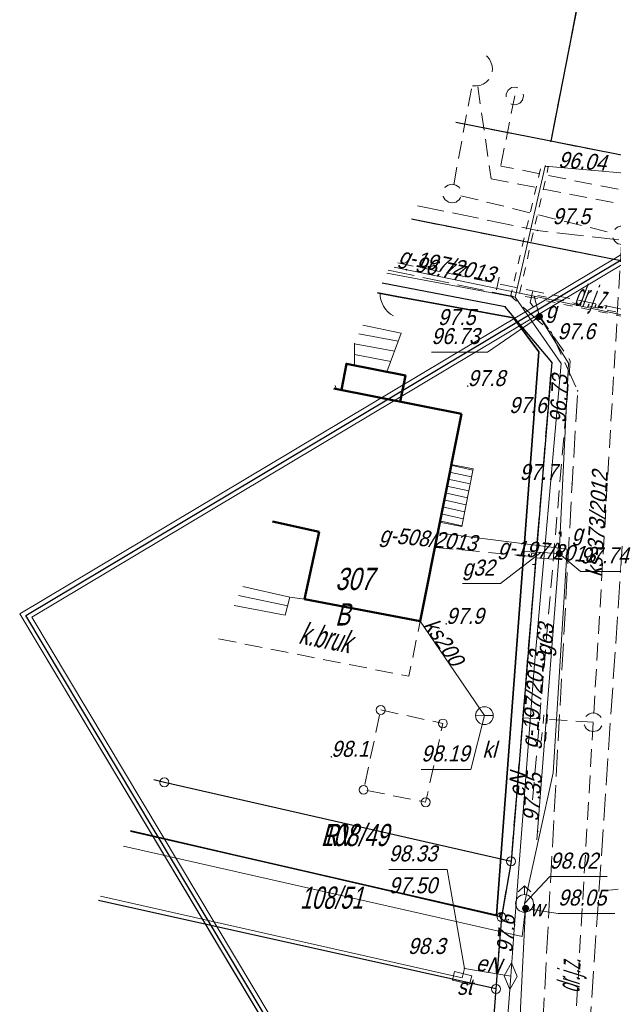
# Model space of a CAD drawing. Extents: x 6530721 to 6531385, y 5978377 to 5979143.
# Tile 24 of 146: x 6530760 to 6530793, y 5978910 to 5978965. Entities that reach past the tile are written whole.
import ezdxf

# ---------------------------------------------------------------- set-up
doc = ezdxf.new("R2010")
doc.units = 0
for name, pattern in [('AB_rokocin 2014-08-13 AC2004$0$0.5_0.5', [1, 0.5, -0.5]), ('AB_rokocin 2014-08-13 AC2004$0$1.0_0.5', [1.5, 1, -0.5]), ('AB_rokocin 2014-08-13 AC2004$0$1.5_0.5', [2, 1.5, -0.5]), ('AB_rokocin 2014-08-13 AC2004$0$l217_500', [2, 1.5, -0.5]), ('AB_rokocin 2014-08-13 AC2004$0$l219_500', [0]), ('AB_rokocin 2014-08-13 AC2004$0$mz1.0_0.5', [1.5, 1, -0.5])]:
    doc.linetypes.add(name, pattern=pattern)
for name, color, linetype, lineweight in [('AB-wymiarowa', 7, 'Continuous', 30), ('AB_rokocin 2014-08-13 AC2004$0$!arkusz4', 7, 'Continuous', 18), ('AB_rokocin 2014-08-13 AC2004$0$202-Punkt graniczny stabilizowany trwale', 7, 'Continuous', 18), ('AB_rokocin 2014-08-13 AC2004$0$203-Punkt załamania granicy działki nie stabilizowany', 7, 'Continuous', 18), ('AB_rokocin 2014-08-13 AC2004$0$209-Opis konturu klasyfikacyjnego', 7, 'Continuous', 18), ('AB_rokocin 2014-08-13 AC2004$0$211-Nr działki', 7, 'Continuous', 18), ('AB_rokocin 2014-08-13 AC2004$0$217-Granica konturu klasyfikcyjnego', 7, 'Continuous', 18), ('AB_rokocin 2014-08-13 AC2004$0$219-Linia granicy', 7, 'Continuous', 18), ('AB_rokocin 2014-08-13 AC2004$0$311-podpora obiektu trwale związanego z budynkiem (punkt)', 7, 'Continuous', 18), ('AB_rokocin 2014-08-13 AC2004$0$312-Budynek', 7, 'Continuous', 18), ('AB_rokocin 2014-08-13 AC2004$0$346-Wiata obrys', 7, 'Continuous', 18), ('AB_rokocin 2014-08-13 AC2004$0$352-schody (powierzchnia)', 7, 'Continuous', 18), ('AB_rokocin 2014-08-13 AC2004$0$432-Jezdnia', 7, 'Continuous', 18), ('AB_rokocin 2014-08-13 AC2004$0$433-Chodnik', 7, 'Continuous', 18), ('AB_rokocin 2014-08-13 AC2004$0$623-Punkt rzędnej przewodu-SGPOD', 7, 'Continuous', 18), ('AB_rokocin 2014-08-13 AC2004$0$623-Punkt rzędnej przewodu-SGPOD-Atr3', 7, 'Continuous', 18), ('AB_rokocin 2014-08-13 AC2004$0$625-Punkt rzędnej przewodu-SEPOD', 7, 'Continuous', 18), ('AB_rokocin 2014-08-13 AC2004$0$625-Punkt rzędnej przewodu-SEPOD-Atr2', 7, 'Continuous', 18), ('AB_rokocin 2014-08-13 AC2004$0$625-Punkt rzędnej przewodu-SEPOD-Atr3', 7, 'Continuous', 18), ('AB_rokocin 2014-08-13 AC2004$0$687-Mufa na przewodzie-SEPOD', 7, 'Continuous', 18), ('AB_rokocin 2014-08-13 AC2004$0$905-Brama lewa', 7, 'Continuous', 18), ('AB_rokocin 2014-08-13 AC2004$0$chodnik (powierzchnia)', 7, 'Continuous', 18), ('AB_rokocin 2014-08-13 AC2004$0$hydrant (punkt)-SW', 7, 'Continuous', 18), ('AB_rokocin 2014-08-13 AC2004$0$hydrant (punkt)-SW-Atr2', 7, 'Continuous', 18), ('AB_rokocin 2014-08-13 AC2004$0$jezdnia (powierzchnia)', 7, 'Continuous', 18), ('AB_rokocin 2014-08-13 AC2004$0$latarnia (punkt)', 7, 'Continuous', 18), ('AB_rokocin 2014-08-13 AC2004$0$ogrodzenie trwałe (linia)', 7, 'Continuous', 18), ('AB_rokocin 2014-08-13 AC2004$0$osadnik kanalizacji lokalnej (dół Chambeau) (powierzchnia)-SK - symbol', 7, 'Continuous', 18), ('AB_rokocin 2014-08-13 AC2004$0$osadnik kanalizacji lokalnej (dół Chambeau) (powierzchnia)-SK - symbol-Atr17', 7, 'Continuous', 18), ('AB_rokocin 2014-08-13 AC2004$0$osadnik kanalizacji lokalnej (dół Chambeau) (powierzchnia)-SK - symbol-Atr2', 7, 'Continuous', 18), ('AB_rokocin 2014-08-13 AC2004$0$przepust (powierzchnia)', 7, 'Continuous', 18), ('AB_rokocin 2014-08-13 AC2004$0$przewód elektroenergetyczny (linia)-SEPOD', 7, 'Continuous', 18), ('AB_rokocin 2014-08-13 AC2004$0$przewód elektroenergetyczny (linia)-SEPOD-Atr1', 7, 'Continuous', 18), ('AB_rokocin 2014-08-13 AC2004$0$przewód gazowy (linia)-SG', 7, 'Continuous', 18), ('AB_rokocin 2014-08-13 AC2004$0$przewód gazowy (linia)-SG-Atr1', 7, 'Continuous', 18), ('AB_rokocin 2014-08-13 AC2004$0$przewód gazowy - projektowany (linia)-SG', 7, 'Continuous', 18), ('AB_rokocin 2014-08-13 AC2004$0$przewód gazowy - projektowany (linia)-SG-Atr1', 7, 'Continuous', 18), ('AB_rokocin 2014-08-13 AC2004$0$przewód kanalizacyjny (linia)-SK', 7, 'Continuous', 18), ('AB_rokocin 2014-08-13 AC2004$0$przewód kanalizacyjny (linia)-SK-Atr1', 7, 'Continuous', 18), ('AB_rokocin 2014-08-13 AC2004$0$przewód kanalizacyjny - projektowany (linia)-SK', 7, 'Continuous', 18), ('AB_rokocin 2014-08-13 AC2004$0$przewód kanalizacyjny - projektowany (linia)-SK-Atr1', 7, 'Continuous', 18), ('AB_rokocin 2014-08-13 AC2004$0$przewód wodociągowy (linia)-SW', 7, 'Continuous', 18), ('AB_rokocin 2014-08-13 AC2004$0$przewód wodociągowy - projektowany (linia)-SW', 7, 'Continuous', 18), ('AB_rokocin 2014-08-13 AC2004$0$punkt wysokościowy naturalny', 7, 'Continuous', 18), ('AB_rokocin 2014-08-13 AC2004$0$punkt wysokościowy naturalny-Atr2', 7, 'Continuous', 18), ('AB_rokocin 2014-08-13 AC2004$0$szafa sterownicza (punkt)-SE', 7, 'Continuous', 18), ('AB_rokocin 2014-08-13 AC2004$0$szafa sterownicza (punkt)-SE-Atr17', 7, 'Continuous', 18), ('AB_rokocin 2014-08-13 AC2004$0$zasuwa (punkt)-SG', 7, 'Continuous', 18), ('AB_rokocin 2014-08-13 AC2004$0$zasuwa (punkt)-SG-Atr17', 7, 'Continuous', 18), ('AB_rokocin 2014-08-13 AC2004$0$zasuwa (punkt)-SG-Atr2', 7, 'Continuous', 18), ('AB_rokocin 2014-08-13 AC2004$0$zasuwa (punkt)-SW', 7, 'Continuous', 18), ('AB_rokocin 2014-08-13 AC2004$0$zasuwa (punkt)-SW-Atr17', 7, 'Continuous', 18), ('AB_rokocin 2014-08-13 AC2004$0$zasuwa (punkt)-SW-Atr2', 7, 'Continuous', 18)]:
    doc.layers.add(name, color=color, linetype=linetype, lineweight=lineweight)
doc.styles.add('AB_rokocin 2014-08-13 AC2004$0$Standard', font='txt')
doc.linetypes.add('AB_rokocin 2014-08-13 AC2004$0$902-500', pattern='A,3.75,0,[1,ksztalty.shx,S=0.5,R=0,X=0,Y=0],3.75', length=7.5)

# ---------------------------------------------------------------- blocks, each defined once
blk = doc.blocks.new('AB_rokocin 2014-08-13 AC2004$0$PW01')
at = {"linetype": 'Continuous', "lineweight": 13}
h = blk.add_hatch(color=0, dxfattribs=at)
edge = h.paths.add_edge_path()
edge.add_arc((0, 0), 0.045, 0, 360)
blk = doc.blocks.new('AB_rokocin 2014-08-13 AC2004$0$311')
at = {"color": 0, "linetype": 'Continuous', "lineweight": 0}
blk.add_circle((0, 0), 0.25, dxfattribs=at)
blk = doc.blocks.new('AB_rokocin 2014-08-13 AC2004$0$905L')
at = {"color": 0, "linetype": 'Continuous', "lineweight": 0}
blk.add_arc((-1.5, 0), 1.5, 0, 60, dxfattribs=at)
blk = doc.blocks.new('AB_rokocin 2014-08-13 AC2004$0$621')
at = {"linetype": 'Continuous', "lineweight": 0}
h = blk.add_hatch(color=0, dxfattribs=at)
edge = h.paths.add_edge_path()
edge.add_arc((0, 0), 0.05, 0, 360)
blk = doc.blocks.new('AB_rokocin 2014-08-13 AC2004$0$US19')
at = {"color": 0, "linetype": 'Continuous', "lineweight": 13}
for p, q in [((-0.5, -0.25), (-0.5, 0.25)), ((-0.5, 0.25), (0.5, 0.25)), ((0.5, -0.25), (0.5, 0.25)), ((-0.5, -0.25), (0.5, -0.25))]:
    blk.add_line(p, q, dxfattribs=at)
blk = doc.blocks.new('AB_rokocin 2014-08-13 AC2004$0$US07')
at = {"color": 0, "linetype": 'Continuous', "lineweight": 13}
for q in [(-0.5, 0), (0.5, 0)]:
    blk.add_line((0, 0), q, dxfattribs=at)
blk.add_circle((0, 0), 0.5, dxfattribs=at)
blk = doc.blocks.new('AB_rokocin 2014-08-13 AC2004$0$687')
at = {"color": 0, "linetype": 'Continuous', "lineweight": 13}
for p, q in [((0, 0.375), (-0.75, 0)), ((-0.75, 0), (0, -0.375)), ((0.75, 0), (0, 0.375)), ((0, -0.375), (0.75, 0))]:
    blk.add_line(p, q, dxfattribs=at)
blk = doc.blocks.new('AB_rokocin 2014-08-13 AC2004$0$US02')
at = {"color": 0, "linetype": 'Continuous', "lineweight": 13}
for p, q in [((0, 1), (-0.353, 0.647)), ((0, 0.5), (0, 1)), ((0, 1), (0.354, 0.647))]:
    blk.add_line(p, q, dxfattribs=at)
blk.add_circle((0, 0), 0.5, dxfattribs=at)
blk = doc.blocks.new('AB_rokocin 2014-08-13 AC2004$0$US25')
at = {"linetype": 'Continuous', "lineweight": 0}
h = blk.add_hatch(color=0, dxfattribs=at)
edge = h.paths.add_edge_path()
edge.add_arc((0, 0), 0.2, 0, 360)
blk = doc.blocks.new('AB_rokocin 2014-08-13 AC2004$0$SM01')
at = {"color": 0, "linetype": 'Continuous', "lineweight": 13}
for p, q in [((-0.531, 0.53), (-0.884, 0.883)), ((0.53, 0.53), (0.883, 0.883)), ((-0.531, -0.531), (-0.884, -0.884)), ((0.53, -0.531), (0.883, -0.884))]:
    blk.add_line(p, q, dxfattribs=at)
blk = doc.blocks.new('AB_rokocin 2014-08-13 AC2004$0$202')
at = {"color": 0, "linetype": 'Continuous', "lineweight": 0}
blk.add_circle((0, 0), 0.25, dxfattribs=at)
blk = doc.blocks.new('AB_rokocin 2014-08-13 AC2004$0$203')
at = {"linetype": 'Continuous', "lineweight": 0}
h = blk.add_hatch(color=0, dxfattribs=at)
edge = h.paths.add_edge_path()
edge.add_arc((0, 0), 0.045, 0, 360)
blk = doc.blocks.new('AB_rokocin 2014-08-13 AC2004')
at = {"layer": 'AB_rokocin 2014-08-13 AC2004$0$!arkusz4', "color": 7, "linetype": 'Continuous', "lineweight": 0}
blk.add_lwpolyline([(6531015.946, 5978502.881), (6530759.65, 5978931.7), (6530925.765, 5979030.983), (6531182.061, 5978602.165)], close=True, dxfattribs=at)
blk.add_lwpolyline([(6530759.65, 5978931.7), (6530925.765, 5979030.983), (6531182.061, 5978602.165), (6531016.032, 5978503.224), (6530759.65, 5978931.7)], dxfattribs=at)
blk.add_lwpolyline([(6530759.65, 5978931.7), (6530925.765, 5979030.983), (6531182.061, 5978602.165), (6531016.032, 5978503.224), (6530759.65, 5978931.7)], dxfattribs=at)
at = {"layer": 'AB_rokocin 2014-08-13 AC2004$0$!arkusz4', "color": 7, "linetype": 'Continuous', "lineweight": 30}
blk.add_lwpolyline([(6531016.032, 5978503.224), (6530759.993, 5978931.613), (6530925.679, 5979030.64), (6531181.745, 5978602.254)], close=True, dxfattribs=at)
at = {"layer": 'AB_rokocin 2014-08-13 AC2004$0$!arkusz4', "color": 7, "linetype": 'Continuous', "lineweight": 18}
blk.add_lwpolyline([(6531016.118, 5978503.567), (6530760.336, 5978931.527), (6530925.593, 5979030.297), (6531181.375, 5978602.338)], close=True, dxfattribs=at)
at = {"layer": 'AB_rokocin 2014-08-13 AC2004$0$217-Granica konturu klasyfikcyjnego', "color": 3, "linetype": 'AB_rokocin 2014-08-13 AC2004$0$l217_500', "lineweight": 18, "flags": 128}
for points in [[(6530789.57, 5978958.34), (6530793.888, 5978980.449)], [(6530789.57, 5978958.34), (6530793.888, 5978980.449)], [(6530784.22, 5978959.394), (6530789.57, 5978958.34)], [(6530784.22, 5978959.394), (6530789.57, 5978958.34)], [(6530789.57, 5978958.34), (6530816.1, 5978953.08)], [(6530789.57, 5978958.34), (6530816.1, 5978953.08)], [(6530781.718, 5978953.945), (6530896.92, 5978931.04)], [(6530781.718, 5978953.945), (6530896.92, 5978931.04)], [(6530780.063, 5978950.342), (6530787, 5978949.01)], [(6530780.063, 5978950.342), (6530787, 5978949.01)], [(6530787, 5978949.01), (6530789.62, 5978945.88)], [(6530787, 5978949.01), (6530789.62, 5978945.88)], [(6530787.33, 5978917.76), (6530789.62, 5978945.88)], [(6530787.33, 5978917.76), (6530789.62, 5978945.88)], [(6530767.209, 5978922.35), (6530767.8, 5978922.21)], [(6530767.209, 5978922.35), (6530767.8, 5978922.21)], [(6530767.8, 5978922.21), (6530787.33, 5978917.76)], [(6530767.8, 5978922.21), (6530787.33, 5978917.76)], [(6530765.888, 5978919.472), (6530786.79, 5978914.62)], [(6530765.888, 5978919.472), (6530786.79, 5978914.62)], [(6530786.79, 5978914.62), (6530787.33, 5978917.76)], [(6530786.79, 5978914.62), (6530787.33, 5978917.76)], [(6530786.48, 5978910.57), (6530786.79, 5978914.62)], [(6530786.48, 5978910.57), (6530786.79, 5978914.62)], [(6530784.62, 5978886.03), (6530786.48, 5978910.57)], [(6530784.62, 5978886.03), (6530786.48, 5978910.57)]]:
    blk.add_lwpolyline(points, dxfattribs=at)
at = {"layer": 'AB_rokocin 2014-08-13 AC2004$0$219-Linia granicy', "color": 92, "linetype": 'AB_rokocin 2014-08-13 AC2004$0$l219_500', "lineweight": 30, "flags": 128}
for points in [[(6530793.888, 5978980.449), (6530789.57, 5978958.34)], [(6530793.888, 5978980.449), (6530789.57, 5978958.34)], [(6530789.57, 5978958.34), (6530784.22, 5978959.394)], [(6530789.57, 5978958.34), (6530784.22, 5978959.394)], [(6530816.1, 5978953.08), (6530789.57, 5978958.34)], [(6530816.1, 5978953.08), (6530789.57, 5978958.34)], [(6530896.92, 5978931.04), (6530781.718, 5978953.945)], [(6530896.92, 5978931.04), (6530781.718, 5978953.945)], [(6530787, 5978949.01), (6530780.063, 5978950.342)], [(6530787, 5978949.01), (6530780.063, 5978950.342)], [(6530789.62, 5978945.88), (6530787, 5978949.01)], [(6530789.62, 5978945.88), (6530787, 5978949.01)], [(6530789.62, 5978945.88), (6530787.33, 5978917.76)], [(6530789.62, 5978945.88), (6530787.33, 5978917.76)], [(6530767.8, 5978922.21), (6530767.209, 5978922.35)], [(6530767.8, 5978922.21), (6530767.209, 5978922.35)], [(6530787.33, 5978917.76), (6530767.8, 5978922.21)], [(6530787.33, 5978917.76), (6530767.8, 5978922.21)], [(6530786.79, 5978914.62), (6530765.888, 5978919.472)], [(6530786.79, 5978914.62), (6530765.888, 5978919.472)], [(6530787.33, 5978917.76), (6530786.79, 5978914.62)], [(6530787.33, 5978917.76), (6530786.79, 5978914.62)], [(6530786.48, 5978910.57), (6530764.092, 5978915.561)], [(6530786.79, 5978914.62), (6530786.48, 5978910.57)], [(6530786.79, 5978914.62), (6530786.48, 5978910.57)], [(6530786.48, 5978910.57), (6530784.62, 5978886.03)], [(6530786.48, 5978910.57), (6530784.62, 5978886.03)]]:
    blk.add_lwpolyline(points, dxfattribs=at)
at = {"layer": 'AB_rokocin 2014-08-13 AC2004$0$312-Budynek', "color": 250, "linetype": 'Continuous', "lineweight": 50, "flags": 128}
for points in [[(6530777.77, 5978944.33), (6530778.06, 5978945.8), (6530781.38, 5978945.14), (6530781.09, 5978943.66)], [(6530777.339, 5978944.41), (6530784.54, 5978942.97)], [(6530784.54, 5978942.97), (6530782.21, 5978931.3)], [(6530776.53, 5978936.33), (6530773.896, 5978936.913)], [(6530775.69, 5978932.53), (6530776.53, 5978936.33)], [(6530782.21, 5978931.3), (6530775.69, 5978932.53)]]:
    blk.add_lwpolyline(points, dxfattribs=at)
at = {"layer": 'AB_rokocin 2014-08-13 AC2004$0$346-Wiata obrys', "color": 7, "linetype": 'AB_rokocin 2014-08-13 AC2004$0$1.0_0.5', "lineweight": 18, "flags": 128}
blk.add_lwpolyline([(6530779.99, 5978926.29), (6530783.49, 5978925.53), (6530782.52, 5978921.09), (6530779.02, 5978921.79)], close=True, dxfattribs=at)
at = {"layer": 'AB_rokocin 2014-08-13 AC2004$0$352-schody (powierzchnia)', "color": 252, "linetype": 'Continuous', "lineweight": 18}
for p, q in [((6530778.973, 5978947.967), (6530781.14, 5978947.53)), ((6530778.755, 5978947.493), (6530780.97, 5978947.07)), ((6530781.14, 5978947.53), (6530780.34, 5978945.34)), ((6530778.51, 5978945.71), (6530778.51, 5978946.96)), ((6530778.51, 5978946.93), (6530780.76, 5978946.5)), ((6530778.51, 5978946.32), (6530780.56, 5978945.93)), ((6530780.34, 5978945.34), (6530778.51, 5978945.71)), ((6530778.51, 5978945.71), (6530780.35, 5978945.36)), ((6530783.3, 5978936.88), (6530783.95, 5978940.13)), ((6530785.18, 5978939.81), (6530783.94, 5978940.09)), ((6530783.95, 5978940.13), (6530785.19, 5978939.88)), ((6530785.1, 5978939.42), (6530783.86, 5978939.69)), ((6530785.19, 5978939.88), (6530784.55, 5978936.63)), ((6530784.95, 5978938.63), (6530783.71, 5978938.91)), ((6530785.02, 5978939.03), (6530783.78, 5978939.3)), ((6530784.87, 5978938.24), (6530783.62, 5978938.52)), ((6530784.71, 5978937.45), (6530783.47, 5978937.74)), ((6530784.78, 5978937.85), (6530783.55, 5978938.13)), ((6530784.63, 5978937.06), (6530783.4, 5978937.34)), ((6530784.55, 5978936.63), (6530783.3, 5978936.88)), ((6530784.56, 5978936.67), (6530783.31, 5978936.95)), ((6530771.977, 5978932.733), (6530774.75, 5978932.15)), ((6530772.214, 5978933.25), (6530774.86, 5978932.64)), ((6530774.61, 5978931.63), (6530771.724, 5978932.182)), ((6530774.86, 5978932.64), (6530774.61, 5978931.63)), ((6530774.86, 5978932.64), (6530775.69, 5978932.53))]:
    blk.add_line(p, q, dxfattribs=at)
at = {"layer": 'AB_rokocin 2014-08-13 AC2004$0$625-Punkt rzędnej przewodu-SEPOD-Atr2', "color": 1, "linetype": 'ByBlock', "flags": 128}
blk.add_lwpolyline([(6530784.71, 5978911.73), (6530783.74, 5978917.31), (6530780.444, 5978917.31)], dxfattribs=at)
at = {"layer": 'AB_rokocin 2014-08-13 AC2004$0$chodnik (powierzchnia)', "color": 252, "linetype": 'AB_rokocin 2014-08-13 AC2004$0$mz1.0_0.5', "lineweight": 18, "flags": 128}
blk.add_lwpolyline([(6530770.858, 5978930.296), (6530781.57, 5978928.19), (6530782.21, 5978931.3)], dxfattribs=at)
at = {"layer": 'AB_rokocin 2014-08-13 AC2004$0$hydrant (punkt)-SW-Atr2', "color": 5, "linetype": 'ByBlock', "flags": 128}
blk.add_lwpolyline([(6530788.09, 5978915.39), (6530789.51, 5978916.9), (6530792.736, 5978916.9)], dxfattribs=at)
at = {"layer": 'AB_rokocin 2014-08-13 AC2004$0$jezdnia (powierzchnia)', "color": 252, "linetype": 'AB_rokocin 2014-08-13 AC2004$0$1.5_0.5', "lineweight": 18, "flags": 128}
for points in [[(6530782.067, 5978954.705), (6530788.82, 5978953.31), (6530801.41, 5978951.87), (6530814.78, 5978949.01), (6530840.83, 5978944.64), (6530869.58, 5978938.39), (6530893.95, 5978934.39), (6530893.53, 5978929.35), (6530868.54, 5978934.5)], [(6530780.401, 5978951.078), (6530787.3, 5978949.62), (6530789.59, 5978947.57), (6530791.08, 5978944.27), (6530790.77, 5978939.03), (6530787.99, 5978887.83), (6530784.76, 5978885.04), (6530773.79, 5978888.52), (6530772.89, 5978884.77), (6530782.87, 5978882.69), (6530786.31, 5978880.75)], [(6530840.4, 5978940.07), (6530814.16, 5978946.58), (6530801.22, 5978947.9), (6530797.15, 5978946.28), (6530794.78, 5978942.62), (6530793.79, 5978938.4), (6530790.35, 5978887.43), (6530792.19, 5978883.27), (6530798.65, 5978881.37)]]:
    blk.add_lwpolyline(points, dxfattribs=at)
at = {"layer": 'AB_rokocin 2014-08-13 AC2004$0$ogrodzenie trwałe (linia)', "color": 252, "linetype": 'AB_rokocin 2014-08-13 AC2004$0$902-500', "lineweight": 35, "flags": 128}
for points in [[(6530787.47, 5978948.38), (6530780.89, 5978949.58), (6530779.816, 5978949.804)], [(6530788.9, 5978946.47), (6530787.47, 5978948.38)], [(6530788.9, 5978946.47), (6530786.52, 5978914.73)], [(6530786.52, 5978914.73), (6530765.884, 5978919.465)]]:
    blk.add_lwpolyline(points, dxfattribs=at)
at = {"layer": 'AB_rokocin 2014-08-13 AC2004$0$osadnik kanalizacji lokalnej (dół Chambeau) (powierzchnia)-SK - symbol-Atr2', "color": 34, "linetype": 'ByBlock', "flags": 128}
blk.add_lwpolyline([(6530785.83, 5978925.97), (6530785.07, 5978922.94), (6530782.271, 5978922.94)], dxfattribs=at)
at = {"layer": 'AB_rokocin 2014-08-13 AC2004$0$przepust (powierzchnia)', "color": 7, "linetype": 'AB_rokocin 2014-08-13 AC2004$0$0.5_0.5', "lineweight": 18, "flags": 128}
blk.add_lwpolyline([(6530789.26, 5978956.93), (6530789.43, 5978956.9), (6530787.76, 5978949.55), (6530787.56, 5978949.55), (6530787.32, 5978949.65), (6530789.03, 5978956.97)], close=True, dxfattribs=at)
for points in [[(6530788.83, 5978949.65), (6530801.03, 5978947.08), (6530800.99, 5978946.96), (6530788.86, 5978949.44)], [(6530789.99, 5978935.19), (6530790.04, 5978936.31), (6530790.16, 5978936.32), (6530790.1, 5978935.25)], [(6530789.03, 5978924.53), (6530789.2, 5978926.18), (6530789.39, 5978926.18), (6530789.27, 5978924.54)]]:
    blk.add_lwpolyline(points, dxfattribs=at)
at = {"layer": 'AB_rokocin 2014-08-13 AC2004$0$przewód elektroenergetyczny (linia)-SEPOD', "color": 1, "linetype": 'Continuous', "lineweight": 18, "flags": 128}
for points in [[(6530787.56, 5978949.55), (6530789.26, 5978956.93), (6530796.49, 5978956.3), (6530806.99, 5978953.94), (6530815.66, 5978951.49), (6530815.92, 5978952.28)], [(6530780.324, 5978950.911), (6530787.56, 5978949.55)], [(6530787.56, 5978949.55), (6530790.15, 5978945.81), (6530788.63, 5978928.64), (6530787.53, 5978914.19), (6530787.31, 5978911.29), (6530785.65, 5978889.32), (6530785.63, 5978886.76), (6530785.07, 5978886.76)], [(6530777.415, 5978944.575), (6530777.47, 5978944.4)], [(6530784.57, 5978911.19), (6530764.197, 5978915.79)], [(6530787.31, 5978911.29), (6530784.71, 5978911.73), (6530784.57, 5978911.19)]]:
    blk.add_lwpolyline(points, dxfattribs=at)
at = {"layer": 'AB_rokocin 2014-08-13 AC2004$0$przewód gazowy (linia)-SG', "color": 40, "linetype": 'Continuous', "lineweight": 18, "flags": 128}
for points in [[(6530908.69, 5978941.64), (6530897.27, 5978942.29), (6530889.75, 5978936.97), (6530867.5, 5978941.29), (6530854.81, 5978943.67), (6530833.5, 5978947.84), (6530817.69, 5978950.87), (6530815.48, 5978944.28), (6530799.21, 5978947.35), (6530788.64, 5978949.6), (6530780.75, 5978951.24)], [(6530788.64, 5978949.6), (6530788.93, 5978948.46), (6530790.56, 5978945.83), (6530790.05, 5978935.1), (6530788.79, 5978918.98)], [(6530790.05, 5978935.1), (6530788.06, 5978935.22)]]:
    blk.add_lwpolyline(points, dxfattribs=at)
at = {"layer": 'AB_rokocin 2014-08-13 AC2004$0$przewód gazowy (linia)-SG-Atr1', "color": 40, "linetype": 'ByBlock', "flags": 128}
blk.add_lwpolyline([(6530789.02, 5978935.19), (6530786.74, 5978933.41), (6530784.596, 5978933.41)], dxfattribs=at)
at = {"layer": 'AB_rokocin 2014-08-13 AC2004$0$przewód gazowy - projektowany (linia)-SG', "color": 52, "linetype": 'AB_rokocin 2014-08-13 AC2004$0$1.0_0.5', "lineweight": 18, "flags": 128}
for points in [[(6530908.79, 5978941.17), (6530896.87, 5978942.43), (6530890.36, 5978937.18), (6530817.89, 5978951.42), (6530815.19, 5978943.35), (6530809.41, 5978944.59), (6530809.62, 5978945.56), (6530780.95, 5978951.48)], [(6530786.66, 5978950.67), (6530786.52, 5978949.97)], [(6530788.82, 5978949.47), (6530788.12, 5978949.59)], [(6530788.55, 5978949.91), (6530788.41, 5978949.25), (6530790.67, 5978945.97), (6530788.51, 5978920.8)], [(6530783.07, 5978935.45), (6530788.52, 5978934.94)], [(6530789.71, 5978934.78), (6530788.59, 5978934.88)]]:
    blk.add_lwpolyline(points, dxfattribs=at)
blk.add_lwpolyline([(6530788.49, 5978935.1), (6530788.74, 5978935.08), (6530788.69, 5978934.48), (6530788.44, 5978934.5)], close=True, dxfattribs=at)
at = {"layer": 'AB_rokocin 2014-08-13 AC2004$0$przewód kanalizacyjny (linia)-SK', "color": 34, "linetype": 'Continuous', "lineweight": 18, "flags": 128}
blk.add_lwpolyline([(6530785.83, 5978925.97), (6530782.21, 5978931.3)], dxfattribs=at)
at = {"layer": 'AB_rokocin 2014-08-13 AC2004$0$przewód kanalizacyjny - projektowany (linia)-SK', "color": 32, "linetype": 'AB_rokocin 2014-08-13 AC2004$0$1.0_0.5', "lineweight": 18, "flags": 128}
for points in [[(6530785.944, 5978963.149), (6530785.98, 5978963.12), (6530786.11, 5978962.97), (6530786.2, 5978962.79), (6530786.26, 5978962.59), (6530786.28, 5978962.39), (6530786.25, 5978962.19), (6530786.18, 5978961.99), (6530786.07, 5978961.82)], [(6530786.07, 5978961.82), (6530785.93, 5978961.67), (6530785.76, 5978961.56), (6530785.57, 5978961.48), (6530785.37, 5978961.45), (6530785.17, 5978961.45), (6530785.165, 5978961.451)], [(6530785.094, 5978961.296), (6530784.1, 5978955.89)], [(6530785.45, 5978961.43), (6530786.21, 5978956.22)], [(6530786.21, 5978956.22), (6530888.47, 5978936.22), (6530896.21, 5978937.55)], [(6530784.5, 5978955.27), (6530793.09, 5978953.15)], [(6530793.55, 5978952.54), (6530790, 5978892.41)], [(6530787.99, 5978925.84), (6530791.96, 5978925.61)]]:
    blk.add_lwpolyline(points, dxfattribs=at)
for points in [[(6530784.32, 5978954.97), (6530784.23, 5978954.91), (6530784.12, 5978954.88), (6530784.01, 5978954.87), (6530783.91, 5978954.88), (6530783.8, 5978954.91), (6530783.71, 5978954.97), (6530783.62, 5978955.04), (6530783.56, 5978955.13), (6530783.51, 5978955.22), (6530783.49, 5978955.33), (6530783.49, 5978955.44), (6530783.51, 5978955.55), (6530783.56, 5978955.65), (6530783.62, 5978955.74), (6530783.7, 5978955.81), (6530783.79, 5978955.87), (6530783.9, 5978955.9), (6530784.01, 5978955.91), (6530784.11, 5978955.9), (6530784.22, 5978955.87), (6530784.31, 5978955.81), (6530784.4, 5978955.74), (6530784.46, 5978955.65), (6530784.51, 5978955.56), (6530784.53, 5978955.45), (6530784.53, 5978955.34), (6530784.51, 5978955.23), (6530784.46, 5978955.13), (6530784.4, 5978955.04)], [(6530793.89, 5978952.62), (6530793.8, 5978952.56), (6530793.69, 5978952.53), (6530793.58, 5978952.52), (6530793.48, 5978952.53), (6530793.37, 5978952.56), (6530793.28, 5978952.62), (6530793.19, 5978952.69), (6530793.13, 5978952.78), (6530793.08, 5978952.87), (6530793.06, 5978952.98), (6530793.06, 5978953.09), (6530793.08, 5978953.2), (6530793.13, 5978953.3), (6530793.19, 5978953.39), (6530793.27, 5978953.46), (6530793.36, 5978953.52), (6530793.47, 5978953.55), (6530793.58, 5978953.56), (6530793.68, 5978953.55), (6530793.79, 5978953.52), (6530793.88, 5978953.46), (6530793.97, 5978953.39), (6530794.03, 5978953.3), (6530794.08, 5978953.21), (6530794.1, 5978953.1), (6530794.1, 5978952.99), (6530794.08, 5978952.88), (6530794.03, 5978952.78), (6530793.97, 5978952.69)], [(6530792.27, 5978925.18), (6530792.18, 5978925.12), (6530792.07, 5978925.09), (6530791.96, 5978925.08), (6530791.86, 5978925.09), (6530791.75, 5978925.12), (6530791.66, 5978925.18), (6530791.57, 5978925.25), (6530791.51, 5978925.34), (6530791.46, 5978925.43), (6530791.44, 5978925.54), (6530791.44, 5978925.65), (6530791.46, 5978925.76), (6530791.51, 5978925.86), (6530791.57, 5978925.95), (6530791.65, 5978926.02), (6530791.74, 5978926.08), (6530791.85, 5978926.11), (6530791.96, 5978926.12), (6530792.06, 5978926.11), (6530792.17, 5978926.08), (6530792.26, 5978926.02), (6530792.35, 5978925.95), (6530792.41, 5978925.86), (6530792.46, 5978925.77), (6530792.48, 5978925.66), (6530792.48, 5978925.55), (6530792.46, 5978925.44), (6530792.41, 5978925.34), (6530792.35, 5978925.25)]]:
    blk.add_lwpolyline(points, close=True, dxfattribs=at)
at = {"layer": 'AB_rokocin 2014-08-13 AC2004$0$przewód wodociągowy (linia)-SW', "color": 5, "linetype": 'Continuous', "lineweight": 18, "flags": 128}
for points in [[(6530783.18, 5978936.27), (6530790.5, 5978935.35), (6530789.7, 5978922.75), (6530788.09, 5978915.39), (6530788.15, 5978915.11), (6530787.86, 5978909.51), (6530787.94, 5978893.48), (6530787.25, 5978883.09)], [(6530788.15, 5978915.11), (6530787.95, 5978913.52), (6530765.493, 5978918.612)]]:
    blk.add_lwpolyline(points, dxfattribs=at)
at = {"layer": 'AB_rokocin 2014-08-13 AC2004$0$przewód wodociągowy - projektowany (linia)-SW', "color": 5, "linetype": 'AB_rokocin 2014-08-13 AC2004$0$1.0_0.5', "lineweight": 18, "flags": 128}
blk.add_lwpolyline([(6530788.04, 5978960.89), (6530787.98, 5978960.66), (6530787.82, 5978960.48), (6530787.6, 5978960.39), (6530787.36, 5978960.42), (6530787.17, 5978960.56), (6530787.06, 5978960.77), (6530787.06, 5978961.01), (6530787.17, 5978961.22), (6530787.36, 5978961.36), (6530787.6, 5978961.39), (6530787.82, 5978961.3), (6530787.98, 5978961.12)], close=True, dxfattribs=at)
for points in [[(6530787.54, 5978960.89), (6530786.75, 5978956.94)], [(6530813.96, 5978951.54), (6530786.75, 5978956.94)]]:
    blk.add_lwpolyline(points, dxfattribs=at)
at = {"layer": 'AB_rokocin 2014-08-13 AC2004$0$zasuwa (punkt)-SG-Atr2', "color": 40, "linetype": 'ByBlock', "flags": 128}
for points in [[(6530788.93, 5978948.46), (6530786, 5978946.46), (6530782.844, 5978946.46)], [(6530790.05, 5978935.1), (6530791.24, 5978934.1), (6530794.275, 5978934.1)]]:
    blk.add_lwpolyline(points, dxfattribs=at)
at = {"layer": 'AB_rokocin 2014-08-13 AC2004$0$zasuwa (punkt)-SW-Atr2', "color": 5, "linetype": 'ByBlock', "flags": 128}
blk.add_lwpolyline([(6530788.15, 5978915.11), (6530789.98, 5978914.82), (6530793.18, 5978914.82)], dxfattribs=at)
at = {"layer": 'AB_rokocin 2014-08-13 AC2004$0$202-Punkt graniczny stabilizowany trwale', "color": 7, "linetype": 'Continuous', "lineweight": 18, "rotation": 171.887}
for p in [(6530767.8, 5978922.21), (6530787.33, 5978917.76), (6530786.79, 5978914.62), (6530786.48, 5978910.57)]:
    blk.add_blockref('AB_rokocin 2014-08-13 AC2004$0$202', p, dxfattribs=at)
at = {"layer": 'AB_rokocin 2014-08-13 AC2004$0$203-Punkt załamania granicy działki nie stabilizowany', "color": 7, "linetype": 'Continuous', "lineweight": 18, "rotation": 171.887}
for p in [(6530789.57, 5978958.34), (6530787, 5978949.01), (6530789.62, 5978945.88)]:
    blk.add_blockref('AB_rokocin 2014-08-13 AC2004$0$203', p, dxfattribs=at)
at = {"layer": 'AB_rokocin 2014-08-13 AC2004$0$311-podpora obiektu trwale związanego z budynkiem (punkt)', "color": 7, "linetype": 'Continuous', "lineweight": 18}
for p in [(6530779.99, 5978926.29), (6530783.49, 5978925.53), (6530779.02, 5978921.79), (6530782.52, 5978921.09)]:
    blk.add_blockref('AB_rokocin 2014-08-13 AC2004$0$311', p, dxfattribs=at)
at = {"layer": 'AB_rokocin 2014-08-13 AC2004$0$623-Punkt rzędnej przewodu-SGPOD', "color": 52, "linetype": 'Continuous', "lineweight": 18}
for p, rotation in [((6530781.43, 5978951.1), 348.258), ((6530790.51, 5978944.85), 87.27900000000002), ((6530788.83, 5978919.46), 85.531)]:
    blk.add_blockref('AB_rokocin 2014-08-13 AC2004$0$621', p, dxfattribs=dict(at, rotation=rotation))
at = {"layer": 'AB_rokocin 2014-08-13 AC2004$0$625-Punkt rzędnej przewodu-SEPOD', "color": 1, "linetype": 'Continuous', "lineweight": 18}
for p, rotation in [((6530789.26, 5978956.93), 0.07400000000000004), ((6530787.53, 5978914.19), 359.923)]:
    blk.add_blockref('AB_rokocin 2014-08-13 AC2004$0$621', p, dxfattribs=dict(at, rotation=rotation))
blk.add_blockref('AB_rokocin 2014-08-13 AC2004$0$621', (6530784.71, 5978911.73), dxfattribs=at)
at = {"layer": 'AB_rokocin 2014-08-13 AC2004$0$687-Mufa na przewodzie-SEPOD', "color": 1, "linetype": 'Continuous', "lineweight": 18, "rotation": 86.63399999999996}
blk.add_blockref('AB_rokocin 2014-08-13 AC2004$0$687', (6530787.31, 5978911.29), dxfattribs=at)
at = {"layer": 'AB_rokocin 2014-08-13 AC2004$0$905-Brama lewa', "color": 7, "linetype": 'Continuous', "lineweight": 35, "rotation": 180}
blk.add_blockref('AB_rokocin 2014-08-13 AC2004$0$905L', (6530779.95, 5978949.79), dxfattribs=at)
at = {"layer": 'AB_rokocin 2014-08-13 AC2004$0$hydrant (punkt)-SW', "color": 7, "linetype": 'Continuous', "lineweight": 18}
blk.add_blockref('AB_rokocin 2014-08-13 AC2004$0$US02', (6530788.09, 5978915.39), dxfattribs=at)
at = {"layer": 'AB_rokocin 2014-08-13 AC2004$0$latarnia (punkt)', "color": 7, "linetype": 'Continuous', "lineweight": 18, "rotation": 50.60900000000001}
blk.add_blockref('AB_rokocin 2014-08-13 AC2004$0$SM01', (6530794.12, 5978916.26), dxfattribs=at)
at = {"layer": 'AB_rokocin 2014-08-13 AC2004$0$osadnik kanalizacji lokalnej (dół Chambeau) (powierzchnia)-SK - symbol', "color": 7, "linetype": 'Continuous', "lineweight": 18, "rotation": 180.1619999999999}
blk.add_blockref('AB_rokocin 2014-08-13 AC2004$0$US07', (6530785.83, 5978925.97), dxfattribs=at)
at = {"layer": 'AB_rokocin 2014-08-13 AC2004$0$punkt wysokościowy naturalny', "color": 7, "linetype": 'Continuous', "lineweight": 13}
for p in [(6530788.82, 5978953.31), (6530787.3, 5978949.62), (6530789.59, 5978947.57), (6530784.89, 5978944.54), (6530791.08, 5978944.27), (6530790.77, 5978939.03), (6530783.68, 5978931.14), (6530777.2, 5978923.65), (6530787.17, 5978914.48)]:
    blk.add_blockref('AB_rokocin 2014-08-13 AC2004$0$PW01', p, dxfattribs=at)
at = {"layer": 'AB_rokocin 2014-08-13 AC2004$0$szafa sterownicza (punkt)-SE', "color": 7, "linetype": 'Continuous', "lineweight": 18, "rotation": 346.552}
blk.add_blockref('AB_rokocin 2014-08-13 AC2004$0$US19', (6530784.57, 5978911.19), dxfattribs=at)
at = {"layer": 'AB_rokocin 2014-08-13 AC2004$0$zasuwa (punkt)-SG', "color": 7, "linetype": 'Continuous', "lineweight": 13}
for p in [(6530788.93, 5978948.46), (6530790.05, 5978935.1)]:
    blk.add_blockref('AB_rokocin 2014-08-13 AC2004$0$US25', p, dxfattribs=at)
at = {"layer": 'AB_rokocin 2014-08-13 AC2004$0$zasuwa (punkt)-SW', "color": 7, "linetype": 'Continuous', "lineweight": 13}
blk.add_blockref('AB_rokocin 2014-08-13 AC2004$0$US25', (6530788.15, 5978915.11), dxfattribs=at)
at = {"layer": 'AB_rokocin 2014-08-13 AC2004$0$209-Opis konturu klasyfikacyjnego', "color": 3, "linetype": 'Continuous', "lineweight": 20, "style": 'AB_rokocin 2014-08-13 AC2004$0$Standard', "oblique": 15}
for s, width, p in [('B', 0.741, (6530777.42, 5978931.05)), ('RV', 0.785, (6530776.61, 5978918.62))]:
    blk.add_text(s, height=1.25, dxfattribs=dict(at, width=width)).set_placement(p)
at = {"layer": 'AB_rokocin 2014-08-13 AC2004$0$211-Nr działki', "color": 92, "linetype": 'Continuous', "lineweight": 30, "style": 'AB_rokocin 2014-08-13 AC2004$0$Standard', "oblique": 15}
for s, width, p in [('307', 0.772, (6530777.42, 5978933.05)), ('108/49', 0.745, (6530776.61, 5978918.62)), ('108/51', 0.692, (6530775.44, 5978915.09))]:
    blk.add_text(s, height=1.25, dxfattribs=dict(at, width=width)).set_placement(p)
at = {"layer": 'AB_rokocin 2014-08-13 AC2004$0$432-Jezdnia', "color": 7, "linetype": 'Continuous', "lineweight": 20, "style": 'AB_rokocin 2014-08-13 AC2004$0$Standard', "oblique": 15, "width": 0.467}
for rotation, p in [(354.233, (6530790.86, 5978949.08)), (87.614, (6530791.18, 5978910.34))]:
    blk.add_text('dr.j.z.', height=1.25, rotation=rotation, dxfattribs=at).set_placement(p)
at = {"layer": 'AB_rokocin 2014-08-13 AC2004$0$433-Chodnik', "color": 252, "linetype": 'Continuous', "lineweight": 20, "style": 'AB_rokocin 2014-08-13 AC2004$0$Standard', "oblique": 15, "width": 0.64}
blk.add_text('k.bruk', height=1.25, rotation=348.83, dxfattribs=at).set_placement((6530775.32, 5978930.05))
at = {"layer": 'AB_rokocin 2014-08-13 AC2004$0$623-Punkt rzędnej przewodu-SGPOD-Atr3', "color": 52, "linetype": 'ByBlock', "lineweight": 20, "style": 'AB_rokocin 2014-08-13 AC2004$0$Standard', "oblique": 15, "width": 0.9}
for s, rotation, p in [('96.77', 348.258, (6530781.87, 5978951.01)), ('96.73', 87.279, (6530790.4, 5978942.44)), ('97.35', 85.531, (6530788.87, 5978919.98))]:
    blk.add_text(s, height=0.9, rotation=rotation, dxfattribs=at).set_placement(p)
at = {"layer": 'AB_rokocin 2014-08-13 AC2004$0$625-Punkt rzędnej przewodu-SEPOD-Atr2', "color": 1, "linetype": 'ByBlock', "lineweight": 20, "style": 'AB_rokocin 2014-08-13 AC2004$0$Standard', "oblique": 15, "width": 0.9}
for s, rotation, p in [('96.04', 355.851, (6530789.97, 5978956.87)), ('97.6', 85.662, (6530787.41, 5978912.59))]:
    blk.add_text(s, height=0.9, rotation=rotation, dxfattribs=at).set_placement(p)
blk.add_text('98.33', height=0.9, dxfattribs=at).set_placement((6530780.444, 5978917.76))
at = {"layer": 'AB_rokocin 2014-08-13 AC2004$0$625-Punkt rzędnej przewodu-SEPOD-Atr3', "color": 1, "linetype": 'ByBlock', "lineweight": 20, "style": 'AB_rokocin 2014-08-13 AC2004$0$Standard', "oblique": 15, "width": 0.9}
blk.add_text('97.50', height=0.9, dxfattribs=at).set_placement((6530780.444, 5978915.96))
at = {"layer": 'AB_rokocin 2014-08-13 AC2004$0$hydrant (punkt)-SW-Atr2', "color": 5, "linetype": 'ByBlock', "lineweight": 20, "style": 'AB_rokocin 2014-08-13 AC2004$0$Standard', "oblique": 15, "width": 0.9}
blk.add_text('98.02', height=0.9, dxfattribs=at).set_placement((6530789.51, 5978917.35))
at = {"layer": 'AB_rokocin 2014-08-13 AC2004$0$osadnik kanalizacji lokalnej (dół Chambeau) (powierzchnia)-SK - symbol-Atr17', "color": 7, "linetype": 'ByBlock', "lineweight": 20, "style": 'AB_rokocin 2014-08-13 AC2004$0$Standard', "oblique": 15, "width": 0.9}
blk.add_text('kl', height=0.9, dxfattribs=at).set_placement((6530785.72, 5978923.61))
at = {"layer": 'AB_rokocin 2014-08-13 AC2004$0$osadnik kanalizacji lokalnej (dół Chambeau) (powierzchnia)-SK - symbol-Atr2', "color": 34, "linetype": 'ByBlock', "lineweight": 20, "style": 'AB_rokocin 2014-08-13 AC2004$0$Standard', "oblique": 15, "width": 0.9}
blk.add_text('98.19', height=0.9, dxfattribs=at).set_placement((6530782.271, 5978923.39))
at = {"layer": 'AB_rokocin 2014-08-13 AC2004$0$przewód elektroenergetyczny (linia)-SEPOD-Atr1', "color": 1, "linetype": 'ByBlock', "lineweight": 20, "style": 'AB_rokocin 2014-08-13 AC2004$0$Standard', "oblique": 15, "width": 0.9}
for rotation, p in [(86.332, (6530788.08, 5978921.36)), (350.395, (6530785.32, 5978911.63))]:
    blk.add_text('eN', height=0.9, rotation=rotation, dxfattribs=at).set_placement(p)
at = {"layer": 'AB_rokocin 2014-08-13 AC2004$0$przewód gazowy (linia)-SG-Atr1', "color": 40, "linetype": 'ByBlock', "lineweight": 20, "style": 'AB_rokocin 2014-08-13 AC2004$0$Standard', "oblique": 15, "width": 0.9}
blk.add_text('g32', height=0.9, dxfattribs=at).set_placement((6530784.596, 5978933.86))
blk.add_text('g63', height=0.9, rotation=85.531, dxfattribs=at).set_placement((6530789.6, 5978929.31))
at = {"layer": 'AB_rokocin 2014-08-13 AC2004$0$przewód gazowy - projektowany (linia)-SG-Atr1', "color": 40, "linetype": 'ByBlock', "lineweight": 20, "style": 'AB_rokocin 2014-08-13 AC2004$0$Standard', "oblique": 15, "width": 0.9}
for s, rotation, p in [('g-197/2013', 348.333, (6530780.96, 5978951.48)), ('g-508/2013', 354.654, (6530779.9, 5978935.75)), ('g-197/2013', 354.898, (6530786.6, 5978935.06)), ('g-197/2013', 85.095, (6530788.79, 5978924.1))]:
    blk.add_text(s, height=0.9, rotation=rotation, dxfattribs=at).set_placement(p)
at = {"layer": 'AB_rokocin 2014-08-13 AC2004$0$przewód kanalizacyjny (linia)-SK-Atr1', "color": 34, "linetype": 'ByBlock', "lineweight": 20, "style": 'AB_rokocin 2014-08-13 AC2004$0$Standard', "oblique": 15, "width": 0.9}
blk.add_text('ks200', height=0.9, rotation=303.896, dxfattribs=at).set_placement((6530782.37, 5978931.07))
at = {"layer": 'AB_rokocin 2014-08-13 AC2004$0$przewód kanalizacyjny - projektowany (linia)-SK-Atr1', "color": 34, "linetype": 'ByBlock', "lineweight": 20, "style": 'AB_rokocin 2014-08-13 AC2004$0$Standard', "oblique": 15, "width": 0.9}
blk.add_text('ks-373/2012', height=0.9, rotation=86.621, dxfattribs=at).set_placement((6530792.44, 5978933.77))
at = {"layer": 'AB_rokocin 2014-08-13 AC2004$0$punkt wysokościowy naturalny-Atr2', "color": 252, "linetype": 'ByBlock', "lineweight": 20, "style": 'AB_rokocin 2014-08-13 AC2004$0$Standard', "oblique": 15, "width": 0.9}
for s, p in [('97.5', (6530789.67, 5978953.66)), ('97.5', (6530783.21, 5978947.98)), ('97.6', (6530789.95, 5978947.18)), ('97.8', (6530784.89, 5978944.54)), ('97.6', (6530787.22, 5978943.02)), ('97.7', (6530787.81, 5978939.25)), ('97.9', (6530783.68, 5978931.14)), ('98.1', (6530777.2, 5978923.65)), ('98.3', (6530781.52, 5978912.54))]:
    blk.add_text(s, height=0.9, dxfattribs=at).set_placement(p)
at = {"layer": 'AB_rokocin 2014-08-13 AC2004$0$szafa sterownicza (punkt)-SE-Atr17', "color": 7, "linetype": 'ByBlock', "lineweight": 20, "style": 'AB_rokocin 2014-08-13 AC2004$0$Standard', "oblique": 15, "width": 0.9}
blk.add_text('st', height=0.9, dxfattribs=at).set_placement((6530784.29, 5978910.24))
at = {"layer": 'AB_rokocin 2014-08-13 AC2004$0$zasuwa (punkt)-SG-Atr17', "color": 7, "linetype": 'ByBlock', "lineweight": 20, "style": 'AB_rokocin 2014-08-13 AC2004$0$Standard', "oblique": 15, "width": 0.9}
for p in [(6530789.3, 5978948.36), (6530790.78, 5978935.82)]:
    blk.add_text('g', height=0.9, dxfattribs=at).set_placement(p)
at = {"layer": 'AB_rokocin 2014-08-13 AC2004$0$zasuwa (punkt)-SG-Atr2', "color": 40, "linetype": 'ByBlock', "lineweight": 20, "style": 'AB_rokocin 2014-08-13 AC2004$0$Standard', "oblique": 15, "width": 0.9}
for s, p in [('96.73', (6530782.844, 5978946.91)), ('97.74', (6530791.24, 5978934.55))]:
    blk.add_text(s, height=0.9, dxfattribs=at).set_placement(p)
at = {"layer": 'AB_rokocin 2014-08-13 AC2004$0$zasuwa (punkt)-SW-Atr17', "color": 7, "linetype": 'ByBlock', "lineweight": 20, "style": 'AB_rokocin 2014-08-13 AC2004$0$Standard', "oblique": 15, "width": 0.9}
blk.add_text('w', height=0.9, dxfattribs=at).set_placement((6530788.4, 5978914.67))
at = {"layer": 'AB_rokocin 2014-08-13 AC2004$0$zasuwa (punkt)-SW-Atr2', "color": 5, "linetype": 'ByBlock', "lineweight": 20, "style": 'AB_rokocin 2014-08-13 AC2004$0$Standard', "oblique": 15, "width": 0.9}
blk.add_text('98.05', height=0.9, dxfattribs=at).set_placement((6530789.98, 5978915.27))

msp = doc.modelspace()

# ---------------------------------------------------------------- block references
at = {"layer": 'AB-wymiarowa'}
msp.add_blockref('AB_rokocin 2014-08-13 AC2004', (0, 0), dxfattribs=at)

doc.saveas('drawing.dxf')
